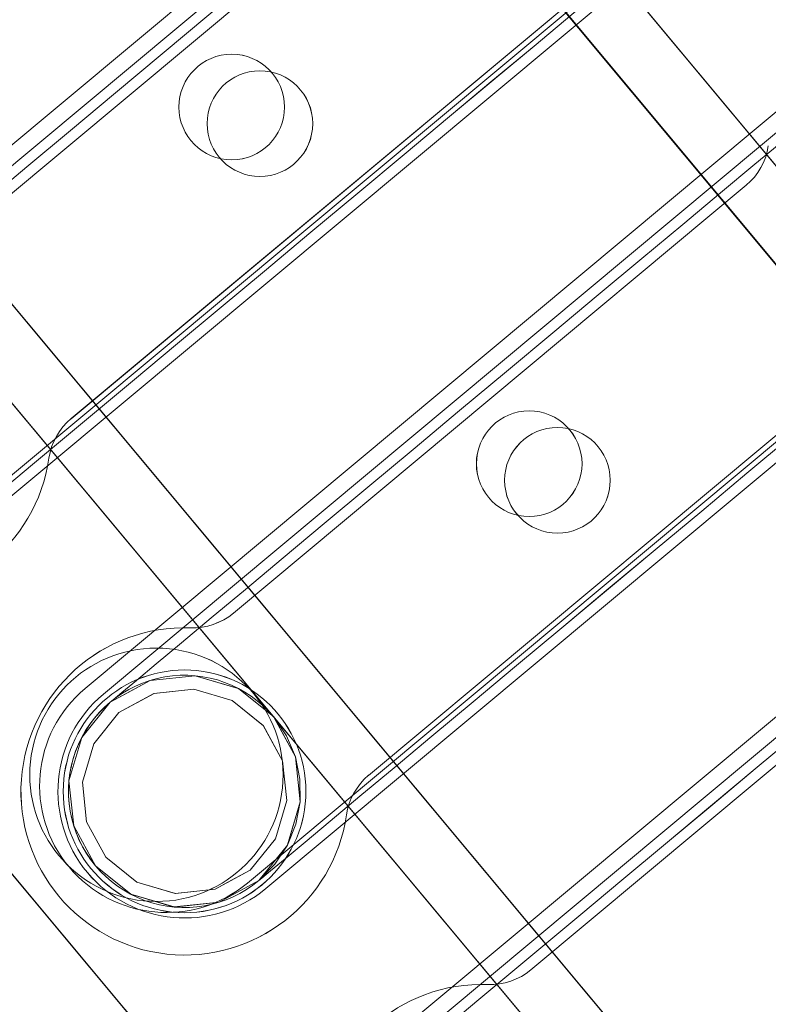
# Model space of a CAD drawing. Header units: millimetres. Extents: x -125266 to 274256, y -711690 to -301689.
# Tile 104 of 256: x -53563 to -53527, y -360765 to -360718. Entities that reach past the tile are written whole.
import ezdxf

# ---------------------------------------------------------------- set-up
doc = ezdxf.new("R2010")
doc.units = ezdxf.units.MM
for name, color, linetype, lineweight in [('AD Wall', 8, 'Continuous', 15), ('ARCH', 7, 'Continuous', 0), ('Equipment', 8, 'Continuous', 0), ('Legend', 5, 'Continuous', 0), ('MEPTEK-TEXT1', 7, 'Continuous', 30)]:
    doc.layers.add(name, color=color, linetype=linetype, lineweight=lineweight)
doc.layers.add('Light Equipment', color=8, linetype='Continuous')
doc.styles.get("Standard").update_dxf_attribs({"font": 'ARIALN.TTF'})
pattern_1 = [(22.867872, (419150.544, -703283.92), (-30.845707, 73.1364), [])]

# ---------------------------------------------------------------- blocks, each defined once
blk = doc.blocks.new('A$Cf0359734')
at = {"layer": 'Equipment', "extrusion": (0, 0, -1), "elevation": -15}
for points in [[(-610.078, 1224.798, -3.802846), (-1131.035, 947.449, 3.802846)], [(-563.585, 1106.137, -3.146449), (-1057.949, 842.946, 3.146449)], [(-305.464, 457.443, -2.242091), (-315.645, 452.022, 2.242091)], [(-324.885, 447.103, -2.242091), (-335.066, 441.683, 2.242091)], [(-322.244, 442.644, -0.9995), (-332.838, 437.004, 0.9995)], [(-321.341, 442.559, -0.9995), (-331.935, 436.919, 0.9995)], [(-344.306, 436.764, -2.242091), (-354.487, 431.343, 2.242091)]]:
    blk.add_lwpolyline(points, format="xyb", close=True, dxfattribs=at)
for points in [[(-1077.22, 914.233), (-1087.359, 908.836), (-1091.168, 906.808, 3.626728), (-598.019, 1169.352)], [(-597.218, 1169.311, -3.616317), (-1091.58, 906.121), (-1091.532, 906.208), (-1091.475, 906.293), (-1091.426, 906.38), (-1091.369, 906.465), (-1091.32, 906.552), (-1091.272, 906.639), (-1091.215, 906.724), (-1091.168, 906.808), (-598.022, 1169.351)], [(-597.218, 1169.31, -3.616317), (-1091.582, 906.12, 3.616317), (-597.219, 1169.312)], [(-591.722, 1158.988, -3.538831), (-1086.084, 895.795), (-1084.554, 898.384), (-1083.015, 900.956), (-1081.455, 903.526), (-1079.889, 906.086), (-1078.304, 908.635), (-1076.703, 911.179)], [(-591.722, 1158.987, -3.538831), (-1086.084, 895.797), (-1091.774, 906.486), (-1091.58, 906.121), (-1086.084, 895.797), (-1084.559, 898.382), (-1083.015, 900.957), (-1081.46, 903.525), (-1079.888, 906.087), (-1078.303, 908.636), (-1076.702, 911.181)], [(-599.158, 1041.719, -0.011713), (-984.646, 836.489), (-990.409, 833.326), (-995.883, 829.759), (-1000.962, 825.886), (-1005.713, 821.665), (-1011.224, 815.871), (-1016.164, 809.592), (-1020.378, 803.047), (-1023.979, 796.101), (-1025.529, 792.694), (-1080.437, 895.526, 3.572618), (-594.649, 1154.151, -3.572618), (-1080.436, 895.526, 3.572618), (-594.65, 1154.151, -3.572618), (-1080.31, 895.593), (-1031.842, 804.552), (-1031.857, 804.516), (-1031.842, 804.552)], [(-546.271, 1063.035, -2.890001), (-1031.776, 804.429), (-1025.527, 792.692)], [(-347.808, 466.188), (-346.546, 463.817), (-345.232, 461.349), (-343.885, 458.819), (-342.526, 456.267), (-341.179, 453.736), (-339.866, 451.269), (-338.603, 448.897), (-337.413, 446.663), (-336.314, 444.598), (-335.325, 442.74), (-334.459, 441.115), (-333.732, 439.749), (-333.154, 438.663), (-332.734, 437.875), (-332.481, 437.398), (-332.396, 437.239), (-332.805, 438.238), (-333.015, 439.295), (-333.01, 440.371), (-332.799, 441.428), (-332.384, 442.423), (-331.787, 443.319), (-331.023, 444.079), (-330.126, 444.679, -1), (-324.957, 434.969), (-327.012, 434.35), (-329.146, 434.566), (-331.036, 435.578), (-332.397, 437.239), (-331.037, 435.578), (-329.143, 434.561), (-327.013, 434.35), (-324.957, 434.969), (-323.296, 436.329), (-322.277, 438.217), (-322.068, 440.353), (-322.687, 442.41), (-322.772, 442.569), (-323.026, 443.045), (-323.445, 443.834), (-324.023, 444.92), (-324.75, 446.286), (-325.616, 447.911), (-326.605, 449.769), (-327.704, 451.834), (-328.894, 454.068), (-330.157, 456.44), (-331.47, 458.907), (-332.817, 461.438), (-334.176, 463.99), (-335.52, 466.515), (-336.837, 468.987), (-338.099, 471.359), (-339.289, 473.593), (-340.385, 475.653), (-341.377, 477.516), (-342.243, 479.142)]]:
    blk.add_lwpolyline(points, format="xyb", dxfattribs=at)
for points in [[(-289.408, 506.011), (-713.146, 280.42), (-711.737, 277.773), (-713.146, 280.42)], [(-702.911, 282.47), (-704.632, 281.554), (-706.289, 280.672), (-707.814, 279.86), (-709.153, 279.147), (-710.249, 278.564), (-711.064, 278.13), (-711.567, 277.862), (-711.737, 277.772), (-713.146, 280.419), (-711.737, 277.772), (-287.998, 503.363), (-711.737, 277.772), (-711.567, 277.862), (-711.064, 278.13), (-710.249, 278.564), (-709.153, 279.147), (-707.814, 279.86), (-706.289, 280.672), (-704.632, 281.554)], [(-713.144, 280.421), (-712.975, 280.511), (-712.477, 280.776), (-711.657, 281.213), (-710.561, 281.796), (-709.221, 282.51), (-707.697, 283.321), (-706.039, 284.203), (-704.319, 285.12), (-298.237, 501.311), (-704.319, 285.12), (-706.039, 284.203), (-707.697, 283.321), (-709.221, 282.51), (-710.561, 281.796), (-711.657, 281.213), (-712.477, 280.776), (-712.975, 280.511)], [(-296.827, 498.663), (-702.909, 282.471)], [(-324.009, 494.389), (-301.92, 452.898)], [(-324.442, 493.59), (-302.823, 452.983)], [(-312.513, 447.258), (-334.602, 488.749)], [(-313.418, 447.345), (-335.036, 487.952)], [(-321.952, 486.785), (-307.081, 458.853)], [(-343.43, 484.05), (-321.341, 442.559)], [(-343.863, 483.251), (-322.245, 442.644)], [(-315.908, 454.15), (-330.779, 482.083)], [(-341.636, 478.572), (-341.69, 478.305), (-341.721, 478.031), (-341.725, 477.757), (-341.702, 477.484), (-341.652, 477.211), (-341.586, 476.948), (-341.491, 476.692), (-341.372, 476.443), (-341.491, 476.692), (-341.586, 476.948), (-341.652, 477.211), (-341.702, 477.484), (-341.725, 477.757), (-341.721, 478.031), (-341.69, 478.305)], [(-331.934, 436.918), (-354.024, 478.409)], [(-696.698, 249.523), (-698.107, 252.171), (-274.369, 477.762), (-698.107, 252.171), (-698.135, 252.224), (-698.214, 252.372), (-698.344, 252.615), (-698.519, 252.944), (-698.733, 253.346), (-698.978, 253.806), (-699.243, 254.304), (-699.516, 254.818), (-699.243, 254.304), (-698.978, 253.806), (-698.733, 253.346), (-698.519, 252.944), (-698.344, 252.615), (-698.214, 252.372), (-698.135, 252.224), (-698.107, 252.171)], [(-332.839, 437.005), (-354.458, 477.613)], [(-341.373, 476.446), (-326.502, 448.513)], [(-698.106, 252.17), (-696.697, 249.522), (-272.959, 475.114), (-696.697, 249.522)], [(-362.852, 473.71), (-340.762, 432.219)], [(-698.105, 252.172), (-697.936, 252.262), (-697.438, 252.527), (-696.617, 252.964), (-695.521, 253.547), (-694.182, 254.26), (-692.657, 255.072), (-691, 255.954), (-689.279, 256.87), (-283.198, 473.062), (-689.279, 256.87), (-691, 255.954), (-692.657, 255.072), (-694.182, 254.26), (-695.521, 253.547), (-696.617, 252.964), (-697.438, 252.527), (-697.936, 252.262)], [(-363.285, 472.911), (-341.666, 432.304)], [(-335.329, 443.81), (-350.2, 471.743)], [(-281.788, 470.414), (-687.87, 254.222)], [(-360.795, 466.106), (-345.924, 438.173)], [(-676.784, 243.922), (-280.767, 454.755)], [(-315.645, 452.024), (-315.59, 452.291), (-315.56, 452.565), (-315.556, 452.839), (-315.579, 453.112), (-315.629, 453.385), (-315.695, 453.648), (-315.79, 453.904), (-315.909, 454.153), (-315.79, 453.904), (-315.695, 453.648), (-315.629, 453.385), (-315.579, 453.112), (-315.556, 452.839), (-315.56, 452.565), (-315.59, 452.291)], [(-326.502, 448.512), (-326.361, 448.274), (-326.203, 448.053), (-326.021, 447.851), (-325.822, 447.657), (-325.609, 447.486), (-325.38, 447.336), (-325.135, 447.208), (-324.883, 447.104), (-325.135, 447.208), (-325.38, 447.336), (-325.609, 447.486), (-325.822, 447.657), (-326.021, 447.851), (-326.203, 448.053), (-326.361, 448.274)], [(-332.396, 437.24), (-333.014, 439.295), (-332.803, 441.426), (-331.786, 443.319), (-330.125, 444.679), (-328.07, 445.298), (-325.937, 445.081), (-324.046, 444.07), (-322.686, 442.409), (-323.426, 443.313), (-324.046, 444.07), (-325.937, 445.081), (-328.048, 445.296), (-328.07, 445.298), (-330.125, 444.679), (-330.16, 444.654), (-331.786, 443.319), (-332.803, 441.426), (-333.012, 439.317), (-333.014, 439.295)], [(-323.25, 442.109), (-322.704, 440.293), (-322.895, 438.404), (-323.786, 436.734), (-325.26, 435.534), (-327.073, 434.984), (-328.962, 435.174), (-330.63, 436.073), (-331.192, 436.759), (-331.832, 437.54), (-332.377, 439.356), (-332.192, 441.241), (-331.296, 442.914), (-329.826, 444.111), (-328.008, 444.665), (-326.125, 444.472), (-324.452, 443.575)], [(-331.833, 437.539), (-332.379, 439.355), (-332.189, 441.243), (-331.292, 442.916), (-329.823, 444.113), (-328.01, 444.664), (-326.121, 444.473), (-324.453, 443.574), (-323.251, 442.108), (-322.706, 440.292), (-322.891, 438.406), (-323.787, 436.733), (-325.257, 435.536), (-327.07, 434.986), (-328.958, 435.176), (-330.631, 436.072)], [(-335.067, 441.684), (-335.012, 441.951), (-334.982, 442.225), (-334.978, 442.499), (-335.001, 442.772), (-335.051, 443.045), (-335.117, 443.309), (-335.212, 443.564), (-335.331, 443.813), (-335.212, 443.564), (-335.117, 443.309), (-335.051, 443.045), (-335.001, 442.772), (-334.978, 442.499), (-334.982, 442.225), (-335.012, 441.951)], [(-345.923, 438.172), (-345.783, 437.934), (-345.624, 437.713), (-345.442, 437.511), (-345.244, 437.318), (-345.03, 437.146), (-344.801, 436.996), (-344.556, 436.868), (-344.304, 436.765), (-344.556, 436.868), (-344.801, 436.996), (-345.03, 437.146), (-345.244, 437.318), (-345.442, 437.511), (-345.624, 437.713), (-345.783, 437.934)]]:
    blk.add_lwpolyline(points, close=True, dxfattribs=at)
for points in [[(-334.594, 488.186), (-334.509, 488.027), (-334.256, 487.55), (-333.836, 486.762), (-333.258, 485.676), (-332.531, 484.31), (-331.665, 482.685), (-330.676, 480.827), (-329.577, 478.762), (-328.387, 476.528), (-327.125, 474.156), (-325.811, 471.689), (-324.464, 469.158), (-323.105, 466.606), (-321.758, 464.076), (-320.444, 461.609), (-319.182, 459.237), (-317.992, 457.002), (-316.893, 454.938), (-315.904, 453.079), (-315.038, 451.454), (-314.311, 450.088)], [(-308.283, 462.173), (-309.473, 464.408), (-310.736, 466.779), (-312.049, 469.247), (-313.396, 471.777), (-314.755, 474.329), (-316.099, 476.854), (-317.416, 479.327), (-318.678, 481.699), (-319.868, 483.933), (-320.964, 485.992), (-321.956, 487.856), (-322.822, 489.481), (-323.549, 490.847), (-324.127, 491.932), (-324.547, 492.721), (-324.8, 493.198), (-324.885, 493.357)], [(-341.373, 476.445), (-341.373, 476.445)], [(-343.445, 434.58), (-344.172, 435.946), (-345.037, 437.571), (-346.027, 439.429), (-347.126, 441.494), (-348.315, 443.728), (-349.578, 446.1), (-350.892, 448.567), (-352.239, 451.098), (-353.597, 453.65), (-354.942, 456.175), (-356.258, 458.648), (-357.521, 461.02), (-358.71, 463.254), (-359.807, 465.313), (-360.799, 467.177), (-361.664, 468.802), (-362.391, 470.168), (-362.969, 471.253), (-363.389, 472.042), (-363.643, 472.519), (-363.727, 472.678)], [(-315.908, 454.152), (-315.908, 454.152)], [(-315.645, 452.023), (-315.645, 452.023)], [(-326.502, 448.512), (-326.502, 448.512)], [(-324.883, 447.105), (-324.883, 447.105)], [(-335.328, 443.814), (-335.328, 443.814)], [(-322.244, 442.646), (-322.244, 442.646)], [(-321.34, 442.556), (-321.34, 442.556)], [(-335.064, 441.685), (-335.064, 441.685)], [(-345.922, 438.174), (-345.922, 438.174)], [(-331.934, 436.916), (-331.934, 436.916)], [(-332.838, 437.006), (-332.838, 437.006)], [(-344.302, 436.766), (-344.302, 436.766)]]:
    blk.add_lwpolyline(points, dxfattribs=at)
at = {"layer": 'Equipment', "extrusion": (0, 0, -1)}
for centre, radius in [((-317.397, 470.69, -15), 2.502), ((-317.397, 470.69, -15), 2.502), ((-318.931, 470.466, -15), 2.502), ((-318.931, 470.466, -15), 2.502), ((-336.818, 460.351, -15), 2.502), ((-336.818, 460.351, -15), 2.502), ((-338.352, 460.127, -15), 2.502), ((-338.352, 460.127, -15), 2.502), ((-326.011, 440.047, -15), 6), ((-326.011, 440.047, -15), 6), ((-327.539, 439.824, -15), 5.749), ((-327.541, 439.824, -15), 5.75)]:
    blk.add_circle(centre, radius, dxfattribs=at)
for centre, radius, start, end in [((-625.132, 625.132, -15), 625.132, 145.142558, 90.917696), ((-624.647, 624.948, -15), 545.055, 148.86045, 87.1998), ((-624.649, 624.946, -15), 545.055, 148.86045, 87.1998), ((-624.649, 624.946, -15), 545.055, 148.86045, 87.1998), ((-624.649, 624.946, -15), 545.055, 148.86045, 87.1998), ((-624.648, 624.948, -15), 535.053, 147.01591, 89.04434), ((-624.648, 624.948, -15), 535.053, 147.01591, 89.04434), ((-327.542, 439.824, -15), 5.5, 208.0301, 28.0301)]:
    blk.add_arc(centre, radius, start, end, dxfattribs=at)
blk = doc.blocks.new('ARCH')
at = {"layer": 'AD Wall', "lineweight": 0}
h = blk.add_hatch(dxfattribs=at)
h.set_pattern_fill('ANSI31', color=256, scale=25, angle=-22.1321)
h.set_pattern_definition(pattern_1)
edge = h.paths.add_edge_path()
edge.add_arc((-53209.777, -360694.998), 761.132, 66.950176, 372.725314)
edge.add_line((-52467.341, -360527.338), (-52564.885, -360549.366))
edge.add_arc((-53209.777, -360694.998), 661.132, -293.049824, 12.725314, ccw=False)
edge.add_line((-52950.923, -360086.648), (-52911.77, -359994.631))
h = blk.add_hatch(dxfattribs=at)
h.set_pattern_fill('ANSI31', color=256, scale=25, angle=-22.1321)
h.set_pattern_definition(pattern_1)
edge = h.paths.add_edge_path()
edge.add_arc((-53209.777, -360694.998), 761.132, 66.950176, 372.725314)
edge.add_line((-52467.341, -360527.338), (-52564.885, -360549.366))
edge.add_arc((-53209.777, -360694.998), 661.132, -293.049824, 12.725314, ccw=False)
edge.add_line((-52950.923, -360086.648), (-52911.77, -359994.631))
at = {"layer": 'Legend'}
h = blk.add_hatch(dxfattribs=at)
h.set_pattern_fill('STARS', color=8, scale=10)
h.set_pattern_definition([(0, (0, 0), (0, 54.9926), [31.75, -31.75]), (60, (0, 0), (-47.624989, 27.4963), [31.75, -31.75]), (120, (15.875, 27.496), (-47.624989, -27.4963), [31.75, -31.75])])
h.paths.add_polyline_path([(-51273.638, -358241.295, -0.096485), (-49375.612, -358823.058, -0.08487), (-48566.659, -359356.199, 0.078507), (-47501.185, -360071.421, -0.271382), (-47105.488, -360746.313), (-47005.488, -360746.284, 0.272593), (-47455.766, -359982.253, -0.078724), (-48498.5, -359283.025, 0.084528), (-49331.929, -358733.025, 0.0964), (-51265.17, -358141.634, 0.054377), (-53966.246, -358260.287), (-53966.246, -358361.472, -0.054648)])
at = {"layer": 'AD Wall', "lineweight": 0, "extrusion": (0, 0, -1)}
for radius in [761.132, 761.132, 661.132, 661.132]:
    blk.add_arc((53209.777, -360694.998, -5.049), radius, 167.274686, 113.049824, dxfattribs=at)
at = {"layer": 'Light Equipment', "lineweight": 0, "extrusion": (0, 0, -1), "elevation": -5.049}
for points in [[(52997.285, -360133.855, -3.802846), (52619.203, -360587.036, 3.802846)], [(53085.056, -360226.257, -3.146449), (52726.274, -360656.304, 3.146449)], [(53568.55, -360729.908, -2.242091), (53561.161, -360738.765, 2.242091)], [(53554.456, -360746.803, -2.242091), (53547.067, -360755.659, 2.242091)], [(53559.45, -360749.677, -0.9995), (53551.762, -360758.893, 0.9995)], [(53558.581, -360749.939, -0.9995), (53550.893, -360759.154, 0.9995)], [(53540.361, -360763.697, -2.242091), (53532.972, -360772.554, 2.242091)]]:
    blk.add_lwpolyline(points, format="xyb", close=True, dxfattribs=at)
for points in [[(52681.566, -360597.53), (52674.208, -360606.349), (52671.443, -360609.663, 3.626728), (53029.343, -360180.672)], [(53030.101, -360180.409, -3.616317), (52671.32, -360610.454), (52671.332, -360610.355), (52671.353, -360610.255), (52671.365, -360610.156), (52671.386, -360610.056), (52671.399, -360609.957), (52671.411, -360609.858), (52671.432, -360609.758), (52671.443, -360609.663), (53029.342, -360180.674)], [(53030.101, -360180.41, -3.616317), (52671.318, -360610.456, 3.616317), (53030.101, -360180.408)], [(53039.081, -360187.901, -3.538831), (52680.301, -360617.948), (52680.744, -360614.974), (52681.2, -360612.012), (52681.677, -360609.043), (52682.163, -360606.082), (52682.671, -360603.124), (52683.196, -360600.164)], [(53039.082, -360187.901, -3.538831), (52680.301, -360617.947), (52671.003, -360610.189), (52671.321, -360610.454), (52680.301, -360617.947), (52680.74, -360614.977), (52681.2, -360612.01), (52681.673, -360609.046), (52682.163, -360606.081), (52682.671, -360603.122), (52683.196, -360600.162)], [(53076.373, -360299.33, -0.011713), (52796.609, -360634.668), (52792.462, -360639.77), (52788.735, -360645.136), (52785.489, -360650.637), (52782.678, -360656.337), (52779.757, -360663.781), (52777.546, -360671.458), (52776.108, -360679.109), (52775.39, -360686.899), (52775.238, -360690.639), (52685.634, -360616.071, 3.572618), (53038.192, -360193.484, -3.572618), (52685.634, -360616.07, 3.572618), (53038.191, -360193.484, -3.572618), (52685.726, -360615.961), (52764.922, -360682.033), (52764.921, -360682.072), (52764.922, -360682.033)], [(53117.333, -360259.66, -2.890001), (52765.029, -360682.122), (52775.24, -360690.64)], [(53526.031, -360737.76), (53528.094, -360739.481), (53530.24, -360741.272), (53532.442, -360743.108), (53534.662, -360744.96), (53536.863, -360746.797), (53539.009, -360748.588), (53541.072, -360750.309), (53543.016, -360751.93), (53544.812, -360753.429), (53546.429, -360754.777), (53547.843, -360755.957), (53549.031, -360756.948), (53549.975, -360757.736), (53550.661, -360758.309), (53551.076, -360758.654), (53551.214, -360758.77), (53550.459, -360757.999), (53549.866, -360757.099), (53549.465, -360756.1), (53549.263, -360755.041), (53549.272, -360753.963), (53549.488, -360752.908), (53549.909, -360751.917), (53550.514, -360751.023, -1), (53558.961, -360758.07), (53557.29, -360759.418), (53555.232, -360760.021), (53553.1, -360759.796), (53551.213, -360758.77), (53553.099, -360759.796), (53555.236, -360760.025), (53557.289, -360759.418), (53558.96, -360758.07), (53559.986, -360756.185), (53560.219, -360754.051), (53559.608, -360751.995), (53558.259, -360750.322), (53558.121, -360750.207), (53557.707, -360749.861), (53557.02, -360749.288), (53556.076, -360748.501), (53554.888, -360747.509), (53553.474, -360746.33), (53551.858, -360744.981), (53550.062, -360743.483), (53548.118, -360741.861), (53546.055, -360740.14), (53543.909, -360738.349), (53541.707, -360736.513), (53539.487, -360734.661), (53537.29, -360732.828), (53535.14, -360731.034), (53533.076, -360729.312), (53531.133, -360727.691), (53529.341, -360726.196), (53527.72, -360724.844), (53526.306, -360723.664)]]:
    blk.add_lwpolyline(points, format="xyb", dxfattribs=at)
for points in [[(53565.125, -360678.869), (53257.599, -361047.479), (53259.902, -361049.401), (53257.599, -361047.479)], [(53266.308, -361041.724), (53265.059, -361043.221), (53263.856, -361044.662), (53262.75, -361045.989), (53261.778, -361047.154), (53260.982, -361048.107), (53260.39, -361048.816), (53260.025, -361049.254), (53259.903, -361049.401), (53257.6, -361047.48), (53259.903, -361049.401), (53567.428, -360680.791), (53259.903, -361049.401), (53260.025, -361049.254), (53260.39, -361048.816), (53260.982, -361048.107), (53261.778, -361047.154), (53262.75, -361045.989), (53263.856, -361044.662), (53265.059, -361043.221)], [(53257.6, -361047.478), (53257.723, -361047.33), (53258.085, -361046.897), (53258.68, -361046.183), (53259.475, -361045.23), (53260.448, -361044.065), (53261.554, -361042.739), (53262.757, -361041.297), (53264.006, -361039.8), (53558.717, -360686.55), (53264.006, -361039.8), (53262.757, -361041.297), (53261.554, -361042.739), (53260.448, -361044.065), (53259.475, -361045.23), (53258.68, -361046.183), (53258.085, -361046.897), (53257.723, -361047.33)], [(53561.021, -360688.471), (53266.309, -361041.722)], [(53284.476, -361069.902), (53282.173, -361067.981), (53589.699, -360699.371), (53282.173, -361067.981), (53282.127, -361067.943), (53281.998, -361067.835), (53281.786, -361067.658), (53281.501, -361067.42), (53281.151, -361067.128), (53280.75, -361066.794), (53280.317, -361066.433), (53279.87, -361066.06), (53280.317, -361066.433), (53280.75, -361066.794), (53281.151, -361067.128), (53281.501, -361067.42), (53281.786, -361067.658), (53281.998, -361067.835), (53282.127, -361067.943), (53282.173, -361067.981)], [(53282.174, -361067.982), (53284.477, -361069.903), (53592.003, -360701.293), (53284.477, -361069.903)], [(53537.452, -360702.671), (53573.545, -360732.783)], [(53537.352, -360703.574), (53572.676, -360733.044)], [(53282.174, -361067.979), (53282.297, -361067.832), (53282.659, -361067.399), (53283.254, -361066.685), (53284.05, -361065.732), (53285.022, -361064.567), (53286.128, -361063.24), (53287.331, -361061.799), (53288.58, -361060.302), (53583.291, -360707.051), (53288.58, -361060.302), (53287.331, -361061.799), (53286.128, -361063.24), (53285.022, -361064.567), (53284.05, -361065.732), (53283.254, -361066.685), (53282.659, -361067.399), (53282.297, -361067.832)], [(53585.595, -360708.973), (53290.883, -361062.224)], [(53542.223, -360708.939), (53566.521, -360729.211)], [(53565.858, -360741.998), (53529.764, -360711.886)], [(53564.987, -360742.258), (53529.663, -360712.788)], [(53560.116, -360736.893), (53535.818, -360716.621)], [(53523.357, -360719.565), (53559.45, -360749.677)], [(53523.257, -360720.469), (53558.581, -360749.939)], [(53305.032, -361067.589), (53592.44, -360723.093)], [(53527.083, -360723.963), (53527.133, -360724.231), (53527.208, -360724.497), (53527.308, -360724.752), (53527.432, -360724.996), (53527.581, -360725.23), (53527.741, -360725.449), (53527.926, -360725.65), (53528.13, -360725.836), (53527.926, -360725.65), (53527.741, -360725.449), (53527.581, -360725.23), (53527.432, -360724.996), (53527.308, -360724.752), (53527.208, -360724.497), (53527.133, -360724.231)], [(53528.127, -360725.834), (53552.426, -360746.106)], [(53551.763, -360758.893), (53515.669, -360728.781)], [(53550.892, -360759.153), (53515.568, -360729.683)], [(53546.021, -360753.788), (53521.723, -360733.516)], [(53509.262, -360736.46), (53545.355, -360766.572)], [(53561.16, -360738.764), (53561.111, -360738.496), (53561.036, -360738.23), (53560.936, -360737.975), (53560.812, -360737.731), (53560.663, -360737.497), (53560.502, -360737.277), (53560.318, -360737.077), (53560.114, -360736.891), (53560.318, -360737.077), (53560.502, -360737.277), (53560.663, -360737.497), (53560.812, -360737.731), (53560.936, -360737.975), (53561.036, -360738.23), (53561.111, -360738.496)], [(53509.162, -360737.363), (53544.486, -360766.833)], [(53514.032, -360742.729), (53538.331, -360763.001)], [(53552.427, -360746.107), (53552.647, -360746.274), (53552.877, -360746.42), (53553.122, -360746.538), (53553.378, -360746.643), (53553.641, -360746.721), (53553.91, -360746.773), (53554.185, -360746.8), (53554.457, -360746.801), (53554.185, -360746.8), (53553.91, -360746.773), (53553.641, -360746.721), (53553.378, -360746.643), (53553.122, -360746.538), (53552.877, -360746.42), (53552.647, -360746.274)], [(53551.214, -360758.769), (53549.867, -360757.098), (53549.26, -360755.045), (53549.488, -360752.908), (53550.514, -360751.023), (53552.185, -360749.675), (53554.243, -360749.072), (53556.375, -360749.296), (53558.261, -360750.323), (53557.235, -360749.764), (53556.375, -360749.296), (53554.243, -360749.072), (53552.206, -360749.669), (53552.185, -360749.675), (53550.514, -360751.023), (53550.492, -360751.059), (53549.488, -360752.908), (53549.26, -360755.045), (53549.861, -360757.077), (53549.867, -360757.098)], [(53551.622, -360758.28), (53550.433, -360756.803), (53549.898, -360754.982), (53550.098, -360753.095), (53551.008, -360751.433), (53552.48, -360750.239), (53554.301, -360749.704), (53556.185, -360749.909), (53557.851, -360750.815), (53559.04, -360752.291), (53559.579, -360754.108), (53559.379, -360755.995), (53558.469, -360757.657), (53556.997, -360758.851), (53555.176, -360759.386), (53553.288, -360759.186)], [(53557.852, -360750.813), (53559.041, -360752.29), (53559.576, -360754.111), (53559.38, -360755.994), (53558.466, -360757.66), (53556.994, -360758.854), (53555.173, -360759.389), (53553.289, -360759.184), (53552.51, -360758.761), (53551.623, -360758.279), (53550.434, -360756.802), (53549.895, -360754.985), (53550.095, -360753.098), (53551.005, -360751.436), (53552.481, -360750.238), (53554.298, -360749.708), (53556.186, -360749.907)], [(53547.065, -360755.659), (53547.016, -360755.391), (53546.94, -360755.125), (53546.841, -360754.87), (53546.716, -360754.626), (53546.568, -360754.392), (53546.407, -360754.172), (53546.223, -360753.972), (53546.019, -360753.786), (53546.223, -360753.972), (53546.407, -360754.172), (53546.568, -360754.392), (53546.716, -360754.626), (53546.841, -360754.87), (53546.94, -360755.125), (53547.016, -360755.391)], [(53538.332, -360763.002), (53538.552, -360763.169), (53538.782, -360763.314), (53539.027, -360763.433), (53539.283, -360763.537), (53539.546, -360763.616), (53539.815, -360763.668), (53540.089, -360763.695), (53540.362, -360763.695), (53540.089, -360763.695), (53539.815, -360763.668), (53539.546, -360763.616), (53539.283, -360763.537), (53539.027, -360763.433), (53538.782, -360763.314), (53538.552, -360763.169)]]:
    blk.add_lwpolyline(points, close=True, dxfattribs=at)
for points in [[(53529.984, -360712.405), (53530.123, -360712.52), (53530.537, -360712.866), (53531.223, -360713.438), (53532.167, -360714.226), (53533.356, -360715.217), (53534.769, -360716.397), (53536.386, -360717.746), (53538.182, -360719.244), (53540.126, -360720.866), (53542.189, -360722.587), (53544.335, -360724.377), (53546.537, -360726.214), (53548.756, -360728.066), (53550.958, -360729.903), (53553.104, -360731.693), (53555.167, -360733.415), (53557.111, -360735.036), (53558.907, -360736.534), (53560.523, -360737.883), (53561.937, -360739.063), (53563.126, -360740.054)], [(53564.156, -360726.588), (53562.213, -360724.967), (53560.149, -360723.246), (53558.003, -360721.455), (53555.802, -360719.618), (53553.582, -360717.766), (53551.385, -360715.934), (53549.234, -360714.139), (53547.171, -360712.418), (53545.228, -360710.796), (53543.436, -360709.302), (53541.815, -360707.949), (53540.401, -360706.77), (53539.213, -360705.778), (53538.269, -360704.991), (53537.583, -360704.418), (53537.168, -360704.072), (53537.03, -360703.957)], [(53528.128, -360725.835), (53528.128, -360725.835)], [(53560.115, -360736.891), (53560.115, -360736.891)], [(53541.981, -360765.396), (53540.793, -360764.404), (53539.379, -360763.225), (53537.763, -360761.876), (53535.966, -360760.377), (53534.023, -360758.756), (53531.96, -360757.035), (53529.814, -360755.244), (53527.612, -360753.408), (53525.392, -360751.556), (53523.195, -360749.723), (53521.045, -360747.928), (53518.981, -360746.207), (53517.038, -360744.586), (53515.246, -360743.091), (53513.625, -360741.738), (53512.211, -360740.559), (53511.023, -360739.568), (53510.079, -360738.78), (53509.393, -360738.207), (53508.978, -360737.862), (53508.84, -360737.746)], [(53561.161, -360738.764), (53561.161, -360738.764)], [(53552.427, -360746.107), (53552.427, -360746.107)], [(53554.457, -360746.8), (53554.457, -360746.8)], [(53559.452, -360749.679), (53559.452, -360749.679)], [(53558.581, -360749.937), (53558.581, -360749.937)], [(53546.021, -360753.784), (53546.021, -360753.784)], [(53547.068, -360755.657), (53547.068, -360755.657)], [(53551.764, -360758.895), (53551.764, -360758.895)], [(53550.893, -360759.152), (53550.893, -360759.152)], [(53538.333, -360762.999), (53538.333, -360762.999)], [(53540.363, -360763.693), (53540.363, -360763.693)]]:
    blk.add_lwpolyline(points, dxfattribs=at)
at = {"layer": 'Light Equipment', "lineweight": 0, "extrusion": (0, 0, -1)}
for centre, radius in [((53552.505, -360722.133, -5.049), 2.502), ((53552.505, -360722.133, -5.049), 2.502), ((53551.169, -360722.918, -5.049), 2.502), ((53551.169, -360722.918, -5.049), 2.502), ((53538.411, -360739.027, -5.049), 2.502), ((53538.411, -360739.027, -5.049), 2.502), ((53537.074, -360739.812, -5.049), 2.502), ((53537.074, -360739.812, -5.049), 2.502), ((53556.071, -360753.763, -5.049), 6), ((53556.071, -360753.763, -5.049), 6), ((53554.737, -360754.546, -5.049), 5.75), ((53554.739, -360754.546, -5.049), 5.749)]:
    blk.add_circle(centre, radius, dxfattribs=at)
for centre, radius, start, end in [((53209.26, -360695.008, -5.049), 625.132, 167.274686, 113.049824), ((53209.779, -360694.995, -5.049), 545.055, 170.99258, 109.33193), ((53209.777, -360694.998, -5.049), 545.055, 170.99258, 109.33193), ((53209.777, -360694.998, -5.049), 545.055, 170.99258, 109.33193), ((53209.777, -360694.998, -5.049), 545.055, 170.99258, 109.33193), ((53209.778, -360694.996, -5.049), 535.053, 169.14804, 111.17647), ((53209.778, -360694.996, -5.049), 535.053, 169.14804, 111.17647), ((53554.737, -360754.547, -5.049), 5.5, 230.1623, 50.1623)]:
    blk.add_arc(centre, radius, start, end, dxfattribs=at)
at = {"layer": 'Equipment', "rotation": 337.8678715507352}
blk.add_blockref('A$Cf0359734', (-54023.845, -361038.564, -9.95), dxfattribs=at)

msp = doc.modelspace()

# ---------------------------------------------------------------- block references
at = {"layer": 'ARCH'}
msp.add_blockref('ARCH', (0, 0), dxfattribs=at)

# ---------------------------------------------------------------- texts
at = {"layer": 'MEPTEK-TEXT1', "char_height": 350, "attachment_point": 1}
for s, insert, width in [('{\\fCalibri|b0|i0|c0|p34;\\H1.28571x;\\C1;GENERAL GUIDELINES-HVAC :\\P\\fArial Narrow|b0|i0|c0|p34;\\H0.88889x;\\C256;\\P\\fCalibri|b0|i0|c0|p34;\\C4;DUCTING :\\H0.875x;\\P\\pi-1050,l1050,t1050;\\C256;1.^IDUCTING SHALL BE IN ACCORDANCE WITH IS 655, GALVANIZED IRON SHEET TO BE USED FOR ALL DUCTING WORKS. THERMAL INSULATION ON DUCTS SHALL BE 19 MM THICK. CLOSED CELL CLASS “O” BS 476 PART 6-7 FM APPROVED NITRILE RUBBER ELASTOMERIC INSULATION THERMAL CONDUCTIVITY 0.033 WATTS PER METER-KELVIN (W/(M.K)) AT 0°C FOR AIR CONDITIONING DUCTING. \\P2.^ITHERMAL INSULATION ON KITCHEN EXHAUST DUCTING SHALL BE 80 MM THICK ALUMINUM FOIL FACED RESIN BONDED FIBRE GLASS WOOL OF DENSITY NOT LESS THAN 48 KG/M3.\\P3.^ITHERMAL INSULATION ON FRESH AIR, SUPPLY AIR AND RETURN AIR SHALL BE 19MM THICK CLOSED CELL ANTI-MICROBIAL CLASS “O” BS 476 AND PART 6 & 7 FM APPROVED NITRILE RUBBER ELASTOMERIC INSULATION THERMAL CONDUCTIVITY 0.033 WATTS PER METER-KELVIN (W/ (M\\fArial|b0|i0|c0|p34;.\\fCalibri|b0|i0|c0|p34;K)) AT 0°C.\\P4.^IAPPROPRIATE NUMBER OF TRAP DOORS SHALL BE PROVIDED IN KITCHEN EXHAUST DUCTING FOR OIL/GREASE CLEANING PURPOSE.\\P5.^IDUCTING INSTALLATION WITH RESPECT TO FRESH AIR INTAKE, KITCHEN EXHAUST OUT FROM LOCATION UP TO LOUVERS AT FAÇADE SHALL BE IN THE SCOPE OF CONCESSIONER INCLUDING AIR WASHER, EXHAUST FAN SECTION DRY SCRUBBER ETC.\\P6.^IEACH AND EVERY KITCHEN EXHAUST HOOD SHOULD BE EQUIPPED WITH UL LISTED, WET CHEMICAL BASED, MECHANICALLY OPERATED, AUTOMATIC FIRE SUPPRESSION SYSTEM. SEPARATE DRAWING TO BE SUBMITTED FOR HOOD SUPPRESSION SYSTEM.\\P7.^ISUPPORTING OF DUCTING TO BE DONE WITH USING ANGLE 50X 50 X 5MM AND TIE ROD OF SIZE MINIMUM 10 MM DIA/ AS PER DUCT SIZE.\\P8.^IPOST COMPLETION OF ONSITE WORK, CONCESSIONAIRE HAS TO SHARE TESTING AND COMMISSIONING REPORT WITH DIAL.\\P9.^IINTEGRATION WITH FIRE ALARM SYSTEM, SO THAT AHU GET SWITCHED OFF IN CASE OF ANY FIRE INCIDENT.\\P10.^IFOR EQUIPMENT PLACEMENT STRUCTURAL DETAILS TO BE APPROVED BY STRUCTURAL CONSULTANT AND SAME TO BE SHARE WITH DIAL.\\P11.^ITRAP DOOR WITH PROPER ACCESS TO BE PROVIDED FOR FILTER AND COPPER COIL CLEANING.\\P12.^IKITCHEN VENTILATION SHALL COMPLY TO NFPA 96 GUIDELINE.}', (-102876.109, -301696.901), 28043.42879), ('{\\fCalibri|b0|i0|c0|p34;\\H1.28571x;\\C1;CHILLED WATER PIPING:-\\H0.77778x;\\P\\pi-1050,l1050,t1050;\\C256;1.^ICHILLED WATER PIPING SHALL BE CONFIRMING TO IS:1239 PART I CLASS ‘C’ HEAVY AND FITTING SHALL BE CONFORMING TO ASTM A-105,3000LBS SOCKET WELD END (UP TO 50MM) & 1S:1239 PART-II HEAVY/ASTM A-234 WPB, GR.B BUTT WELD FITTING ( ABOVE 50NB PIPE SIZE)\\P2.^IPIPING CONNECTION SHOULD BE SOCKET WELDED UP TO 50NB SIZE AND SHALL BE BUTT WELD ABOVE 50NB PIPE SIZE. PIPE FLANGES SHOULD BE CONFIRMING TO ASTM A-105 # 150 SORF AND FLANGE DIMENSION SHOULD BE IN ACCORDANCE WITH ASME/ANSI B 16.5 (150 SORF), FITTING TO FITTING WELDING IS NOT ALLOWED. NOZZLE CONNECTIONS/THREDOLETS/WELDOLETS ARE NOT ALLOWED BY PUNCTURING THE PIPE. ONLY EQUAL/UNEQUAL TEE’S SHALL BE USED FOR BRANCH CONNECTION FROM HEADER. SOCKET WELD END TEE SHOULD BE USED FOR BRANCH CONNECTION (UP-TO -50NB PIPE SIZE) W.R.T TO PRESSURE GAUGE/TEMPERATURE GAUGE/AIR VENT/DRAIN POINT ETC.\\P3.^IPOST INSTALLATION CLEARANCE BY DIAL, CHW PIPING SHALL BE TESTED @15KGF/CM2 HYDROSTATICS PRESSURE FOR 24HRS HOLD TIME AND TESTING SHOULD BE WITNESSED TO DIAL TEAM.\\P4.^ITHERMAL INSULATION ON CHW AND CONDENSATE DRAIN PIPING LINE SHALL BE 25MM THICK. CLOSED CELL ANTI-MICROBIAL CLASS “O” BS 476 AND PART 6 & 7 FM APPROVED NITRILE RUBBER ELASTOMERIC INSULATION THERMAL CONDUCTIVITY 0.033 WATTS PER METER-KELVIN (W/ (M\\fArial|b0|i0|c0|p34;⋅\\fCalibri|b0|i0|c0|p34;K)) AT 0°C.\\P5.^ICONDENSATE DRAIN PIPING SHALL BE COMPLYING TO IS 4985 CLASS 3 UPVC PIPE. SOLVENT CEMENT COMPLYING WITH ASTM D2564 SHALL BE USED FOR JOINTS.\\P6.^IFOR CEILING SUSPENDED CHILLED WATER PIPE:  PIPE SHOULD BE HANGED WITH TIE ROD OF SIZE MINIMUM 10 MM DIA.}', (-102709.024, -319968.004), 24849.35391)]:
    msp.add_mtext(s, dxfattribs=dict(at, insert=insert, width=width))

doc.saveas('drawing.dxf')
